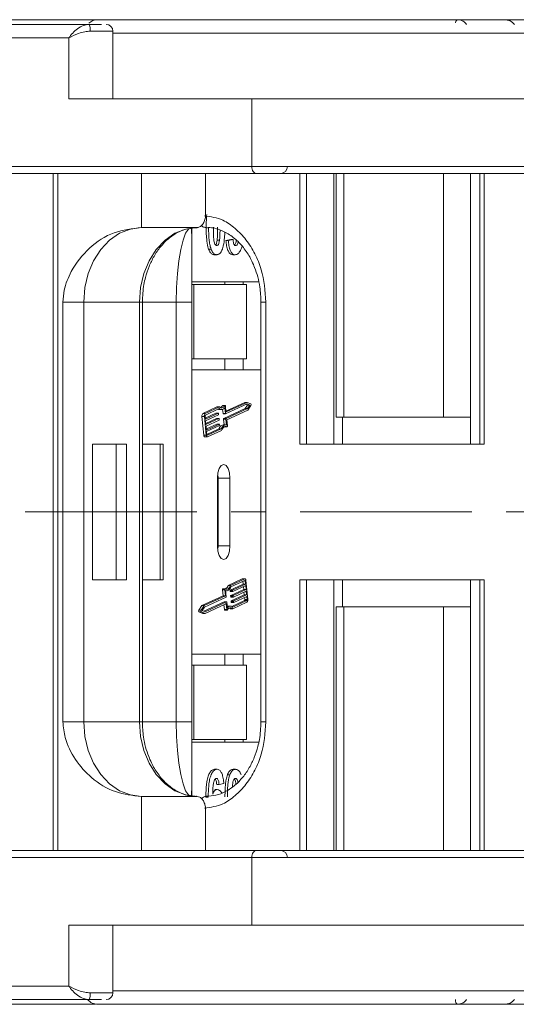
# Model space of a CAD drawing. Header units: millimetres. Extents: x 1678 to 3141, y 466 to 1499.
# Tile 6 of 81: x 2212 to 2249, y 765 to 838. Entities that reach past the tile are written whole.
import ezdxf

# ---------------------------------------------------------------- set-up
doc = ezdxf.new("R2010")
doc.units = ezdxf.units.MM
doc.linetypes.add('CENTERX2', pattern=[20.32, 12.7, -2.54, 2.54, -2.54])

msp = doc.modelspace()

# ---------------------------------------------------------------- linework, layer by layer
at = {"color": 7, "linetype": 'Continuous', "lineweight": 15}
for p, q in [((2217.541, 837.734), (2178.203, 837.734)), ((2195.661, 838.084), (2218.924, 838.084)), ((2218.926, 838.084), (2218.977, 838.078)), ((2248.228, 838.084), (2248.215, 838.084)), ((2219.304, 837.234), (2217.62, 837.234)), ((2219.304, 832.234), (2219.304, 837.234)), ((2250.461, 837.084), (2219.304, 837.084)), ((2177.573, 836.734), (2216.042, 836.734)), ((2216.042, 836.734), (2216.042, 832.234)), ((2216.042, 832.234), (2229.568, 832.234)), ((2250.695, 832.234), (2229.568, 832.234)), ((2229.568, 832.234), (2229.568, 827.234)), ((2229.568, 827.234), (2191.098, 827.234)), ((2191.413, 826.734), (2229.883, 826.734)), ((2214.882, 826.734), (2214.882, 801.734)), ((2215.235, 801.734), (2215.235, 826.734)), ((2221.425, 822.734), (2221.425, 826.734)), ((2226.155, 823.734), (2226.155, 826.734)), ((2266.124, 827.234), (2229.568, 827.234)), ((2233.115, 826.734), (2233.115, 806.734)), ((2233.604, 826.734), (2233.604, 806.734)), ((2235.638, 806.734), (2235.638, 826.734)), ((2235.812, 826.734), (2235.812, 808.734)), ((2236.366, 808.734), (2236.366, 826.734)), ((2243.738, 826.734), (2243.738, 808.734)), ((2245.727, 826.734), (2245.727, 806.734)), ((2246.428, 806.734), (2246.428, 826.734)), ((2246.737, 806.734), (2246.737, 826.734)), ((2225.524, 822.734), (2221.425, 822.734)), ((2225.146, 822.68), (2225.146, 801.734)), ((2227.003, 821.793), (2227.181, 821.793)), ((2228.007, 821.862), (2227.654, 821.778)), ((2227.832, 821.778), (2227.654, 821.778)), ((2227.832, 821.778), (2228.185, 821.862)), ((2228.185, 821.862), (2228.007, 821.862)), ((2226.554, 821.145), (2226.376, 821.145)), ((2226.973, 820.734), (2226.796, 820.734)), ((2228.335, 820.734), (2228.158, 820.734)), ((2230.078, 818.734), (2225.146, 818.734)), ((2227.576, 818.734), (2227.576, 818.534)), ((2228.937, 818.534), (2228.937, 818.734)), ((2225.146, 818.534), (2225.274, 818.534)), ((2225.274, 818.534), (2225.274, 813.034)), ((2229.172, 818.534), (2225.274, 818.534)), ((2229.172, 813.034), (2229.172, 818.534)), ((2215.606, 817.234), (2215.606, 801.734)), ((2217.156, 817.234), (2215.606, 817.234)), ((2221.256, 817.234), (2217.156, 817.234)), ((2217.156, 801.734), (2217.156, 817.234)), ((2221.256, 817.234), (2221.256, 801.734)), ((2221.256, 817.234), (2221.48, 817.234)), ((2221.48, 801.734), (2221.48, 817.234)), ((2223.985, 817.234), (2221.48, 817.234)), ((2223.985, 817.234), (2225.143, 817.234)), ((2223.985, 817.234), (2223.985, 801.734)), ((2225.143, 801.734), (2225.143, 817.234)), ((2230.244, 817.234), (2230.244, 801.734)), ((2230.244, 817.234), (2230.613, 817.234)), ((2230.613, 801.734), (2230.613, 817.234)), ((2225.274, 813.034), (2225.146, 813.034)), ((2229.172, 813.034), (2225.274, 813.034)), ((2227.576, 812.234), (2227.576, 813.034)), ((2228.937, 812.234), (2228.937, 813.034)), ((2225.146, 812.234), (2230.244, 812.234)), ((2226.993, 809.487), (2225.948, 809.005)), ((2227.171, 809.487), (2226.126, 809.005)), ((2227.166, 809.364), (2226.137, 808.891)), ((2226.993, 809.487), (2227.171, 809.487)), ((2227.155, 809.295), (2227.333, 809.295)), ((2227.399, 809.592), (2227.576, 809.592)), ((2227.41, 809.309), (2227.44, 809.003)), ((2227.593, 809.604), (2227.415, 809.604)), ((2229.077, 809.366), (2227.49, 808.635)), ((2227.618, 809.003), (2227.575, 809.447)), ((2227.659, 809.142), (2227.619, 809.557)), ((2229.221, 809.711), (2227.634, 808.98)), ((2229.043, 809.831), (2227.655, 809.191)), ((2227.667, 808.635), (2229.255, 809.366)), ((2229.221, 809.831), (2227.675, 809.119)), ((2227.718, 808.538), (2229.277, 809.256)), ((2229.043, 809.831), (2229.221, 809.831)), ((2229.246, 809.624), (2229.077, 809.366)), ((2229.077, 809.366), (2229.255, 809.366)), ((2229.136, 809.672), (2229.246, 809.624)), ((2229.497, 809.713), (2229.221, 809.831)), ((2229.424, 809.624), (2229.221, 809.711)), ((2229.246, 809.624), (2229.424, 809.624)), ((2229.255, 809.366), (2229.424, 809.624)), ((2229.277, 809.256), (2229.507, 809.607)), ((2225.886, 808.797), (2226.019, 807.418)), ((2225.886, 808.797), (2226.064, 808.797)), ((2226.126, 809.005), (2225.948, 809.005)), ((2226.064, 808.797), (2226.197, 807.418)), ((2226.116, 808.821), (2226.139, 808.591)), ((2226.916, 809.031), (2226.131, 808.67)), ((2226.139, 808.591), (2227.094, 809.031)), ((2227.105, 808.916), (2226.15, 808.476)), ((2226.15, 808.476), (2226.178, 808.189)), ((2226.955, 808.629), (2226.17, 808.267)), ((2226.178, 808.189), (2227.133, 808.629)), ((2227.144, 808.514), (2226.189, 808.074)), ((2226.916, 809.031), (2227.094, 809.031)), ((2227.096, 809.032), (2226.919, 809.032)), ((2226.955, 808.629), (2227.133, 808.629)), ((2227.135, 808.63), (2226.958, 808.63)), ((2227.11, 809.008), (2227.115, 808.951)), ((2227.149, 808.606), (2227.154, 808.549)), ((2227.44, 809.003), (2227.618, 809.003)), ((2227.453, 808.979), (2227.631, 808.979)), ((2227.479, 808.6), (2227.521, 808.167)), ((2227.479, 808.6), (2227.657, 808.6)), ((2227.49, 808.635), (2227.667, 808.635)), ((2227.7, 808.156), (2227.657, 808.6)), ((2227.67, 809.119), (2227.675, 809.119)), ((2227.761, 808.094), (2227.718, 808.538)), ((2235.812, 808.734), (2236.366, 808.734)), ((2236.269, 808.734), (2236.269, 806.734)), ((2243.738, 808.734), (2236.366, 808.734)), ((2243.738, 808.734), (2245.727, 808.734)), ((2226.189, 808.074), (2226.216, 807.787)), ((2226.994, 808.227), (2226.209, 807.865)), ((2226.216, 807.787), (2227.172, 808.227)), ((2227.183, 808.112), (2226.228, 807.672)), ((2227.133, 807.871), (2226.248, 807.463)), ((2226.282, 807.397), (2227.31, 807.871)), ((2226.293, 807.282), (2227.338, 807.763)), ((2226.994, 808.227), (2227.172, 808.227)), ((2227.174, 808.227), (2226.997, 808.227)), ((2227.133, 807.871), (2227.31, 807.871)), ((2227.188, 808.204), (2227.193, 808.147)), ((2227.634, 808.167), (2227.457, 808.167)), ((2227.551, 808.025), (2227.557, 808.023)), ((2227.728, 808.025), (2227.551, 808.025)), ((2227.557, 808.023), (2227.735, 808.023)), ((2226.197, 807.418), (2226.019, 807.418)), ((2226.099, 807.278), (2226.276, 807.278)), ((2226.228, 807.672), (2226.25, 807.442)), ((2226.271, 807.397), (2226.282, 807.397)), ((2217.787, 806.734), (2217.787, 801.734)), ((2220.31, 806.734), (2217.787, 806.734)), ((2219.534, 801.734), (2219.534, 806.734)), ((2220.31, 801.734), (2220.31, 806.734)), ((2223.006, 806.734), (2221.48, 806.734)), ((2222.802, 801.734), (2222.802, 806.734)), ((2223.006, 801.734), (2223.006, 806.734)), ((2233.115, 806.734), (2246.737, 806.734)), ((2227.031, 804.234), (2227.031, 801.734)), ((2227.948, 804.234), (2227.087, 804.234)), ((2227.087, 801.734), (2227.087, 804.234)), ((2227.948, 801.734), (2227.948, 804.234)), ((2214.882, 801.734), (2214.882, 776.734)), ((2215.235, 776.734), (2215.235, 801.734)), ((2215.606, 801.734), (2215.606, 786.234)), ((2217.156, 786.234), (2217.156, 801.734)), ((2217.787, 801.734), (2217.787, 796.734)), ((2219.534, 796.734), (2219.534, 801.734)), ((2220.31, 796.734), (2220.31, 801.734)), ((2221.256, 801.734), (2221.256, 786.234)), ((2221.48, 786.234), (2221.48, 801.734)), ((2222.802, 796.734), (2222.802, 801.734)), ((2223.006, 796.734), (2223.006, 801.734)), ((2223.985, 801.734), (2223.985, 786.234)), ((2225.143, 786.234), (2225.143, 801.734)), ((2225.146, 801.734), (2225.146, 780.789)), ((2227.031, 801.734), (2227.031, 799.234)), ((2227.087, 799.234), (2227.087, 801.734)), ((2227.948, 799.234), (2227.948, 801.734)), ((2230.244, 801.734), (2230.244, 786.234)), ((2230.613, 786.234), (2230.613, 801.734)), ((2227.948, 799.234), (2227.087, 799.234)), ((2228.864, 796.801), (2227.819, 796.319)), ((2229.042, 796.801), (2227.997, 796.319)), ((2228.864, 796.801), (2229.042, 796.801)), ((2229.058, 796.804), (2228.881, 796.804)), ((2217.787, 796.734), (2220.31, 796.734)), ((2221.48, 796.734), (2223.006, 796.734)), ((2227.819, 796.319), (2227.997, 796.319)), ((2228.929, 796.411), (2227.974, 795.971)), ((2229.053, 796.686), (2228.024, 796.212)), ((2228.152, 795.971), (2229.107, 796.411)), ((2229.118, 796.296), (2228.163, 795.856)), ((2228.909, 796.619), (2228.929, 796.411)), ((2228.929, 796.411), (2229.107, 796.411)), ((2228.948, 796.217), (2228.968, 796.008)), ((2229.085, 796.64), (2228.954, 796.64)), ((2229.107, 796.411), (2229.085, 796.64)), ((2229.146, 796.008), (2229.118, 796.296)), ((2229.271, 795.286), (2229.137, 796.665)), ((2246.737, 796.734), (2233.115, 796.734)), ((2233.115, 796.734), (2233.115, 776.734)), ((2233.604, 776.734), (2233.604, 796.734)), ((2235.638, 796.734), (2235.638, 776.734)), ((2236.269, 794.734), (2236.269, 796.734)), ((2245.727, 776.734), (2245.727, 796.734)), ((2246.428, 796.734), (2246.428, 776.734)), ((2246.737, 776.734), (2246.737, 796.734)), ((2227.439, 795.544), (2225.88, 794.826)), ((2227.617, 795.544), (2226.058, 794.826)), ((2227.667, 795.447), (2226.08, 794.716)), ((2227.396, 795.988), (2227.439, 795.544)), ((2227.396, 795.988), (2227.574, 795.988)), ((2227.6, 796.059), (2227.422, 796.059)), ((2227.439, 795.544), (2227.617, 795.544)), ((2227.574, 795.988), (2227.617, 795.544)), ((2227.635, 795.926), (2227.678, 795.482)), ((2227.636, 795.916), (2227.7, 795.916)), ((2227.964, 795.936), (2227.969, 795.878)), ((2227.964, 795.936), (2228.141, 795.936)), ((2228.147, 795.878), (2227.969, 795.878)), ((2227.974, 795.971), (2228.152, 795.971)), ((2227.982, 795.855), (2228.16, 795.855)), ((2228.003, 795.534), (2228.008, 795.476)), ((2228.003, 795.534), (2228.18, 795.534)), ((2228.008, 795.476), (2228.186, 795.476)), ((2228.968, 796.008), (2228.013, 795.568)), ((2228.013, 795.568), (2228.191, 795.568)), ((2228.021, 795.453), (2228.199, 795.453)), ((2229.007, 795.606), (2228.052, 795.166)), ((2228.147, 795.878), (2228.141, 795.936)), ((2228.186, 795.476), (2228.18, 795.534)), ((2228.191, 795.568), (2229.146, 796.008)), ((2229.157, 795.893), (2228.202, 795.453)), ((2228.23, 795.166), (2229.185, 795.606)), ((2229.196, 795.491), (2228.241, 795.051)), ((2228.968, 796.008), (2229.146, 796.008)), ((2228.987, 795.815), (2229.007, 795.606)), ((2229.007, 795.606), (2229.185, 795.606)), ((2229.026, 795.413), (2229.04, 795.261)), ((2229.185, 795.606), (2229.157, 795.893)), ((2229.218, 795.261), (2229.196, 795.491)), ((2225.88, 794.826), (2225.65, 794.475)), ((2226.058, 794.826), (2225.828, 794.475)), ((2225.88, 794.826), (2226.058, 794.826)), ((2226.08, 794.716), (2225.91, 794.458)), ((2227.523, 795.103), (2226.021, 794.411)), ((2226.113, 794.371), (2227.701, 795.103)), ((2226.114, 794.251), (2227.659, 794.963)), ((2227.502, 794.891), (2227.538, 794.525)), ((2227.523, 795.103), (2227.701, 795.103)), ((2227.703, 795.103), (2227.526, 795.103)), ((2227.61, 794.941), (2227.675, 794.941)), ((2227.675, 794.941), (2227.715, 794.525)), ((2227.717, 795.08), (2227.76, 794.636)), ((2228.001, 794.788), (2227.824, 794.788)), ((2228.042, 795.131), (2228.047, 795.074)), ((2228.042, 795.131), (2228.219, 795.131)), ((2228.047, 795.074), (2228.225, 795.074)), ((2228.052, 795.166), (2228.23, 795.166)), ((2228.06, 795.051), (2228.238, 795.051)), ((2229.02, 795.192), (2228.096, 794.766)), ((2228.164, 794.596), (2229.209, 795.077)), ((2228.169, 794.718), (2229.197, 795.192)), ((2228.225, 795.074), (2228.219, 795.131)), ((2229.197, 795.192), (2229.02, 795.192)), ((2229.04, 795.261), (2229.218, 795.261)), ((2235.812, 794.734), (2235.812, 776.734)), ((2236.366, 794.734), (2235.812, 794.734)), ((2236.366, 776.734), (2236.366, 794.734)), ((2236.366, 794.734), (2243.738, 794.734)), ((2243.738, 794.734), (2243.738, 776.734)), ((2245.727, 794.734), (2243.738, 794.734)), ((2225.828, 794.475), (2225.65, 794.475)), ((2225.66, 794.369), (2225.936, 794.251)), ((2225.66, 794.369), (2225.838, 794.369)), ((2225.838, 794.369), (2226.114, 794.251)), ((2225.91, 794.458), (2226.113, 794.371)), ((2225.936, 794.251), (2226.114, 794.251)), ((2227.715, 794.525), (2227.538, 794.525)), ((2227.564, 794.478), (2227.742, 794.478)), ((2227.986, 794.596), (2228.164, 794.596)), ((2230.244, 791.234), (2225.146, 791.234)), ((2227.576, 790.434), (2227.576, 791.234)), ((2228.937, 790.434), (2228.937, 791.234)), ((2225.146, 790.434), (2225.274, 790.434)), ((2225.274, 790.434), (2225.274, 784.934)), ((2225.274, 790.434), (2229.172, 790.434)), ((2229.172, 784.934), (2229.172, 790.434)), ((2215.606, 786.234), (2217.156, 786.234)), ((2217.156, 786.234), (2221.256, 786.234)), ((2221.256, 786.234), (2221.48, 786.234)), ((2221.48, 786.234), (2223.985, 786.234)), ((2223.985, 786.234), (2225.143, 786.234)), ((2230.244, 786.234), (2230.613, 786.234)), ((2225.274, 784.934), (2225.146, 784.934)), ((2225.146, 784.734), (2230.084, 784.734)), ((2225.274, 784.934), (2229.172, 784.934)), ((2227.576, 784.934), (2227.576, 784.734)), ((2228.937, 784.734), (2228.937, 784.934)), ((2226.999, 782.734), (2226.821, 782.734)), ((2227.943, 782.328), (2227.765, 782.328)), ((2228.361, 782.734), (2228.183, 782.734)), ((2227.15, 781.606), (2226.972, 781.606)), ((2227.503, 781.69), (2227.15, 781.606)), ((2227.008, 781.247), (2226.83, 781.247)), ((2221.425, 780.734), (2221.425, 776.734)), ((2221.425, 780.734), (2225.524, 780.734)), ((2226.172, 780.68), (2226.35, 780.68)), ((2226.155, 776.734), (2226.155, 779.734)), ((2229.883, 776.734), (2191.413, 776.734)), ((2191.098, 776.234), (2229.568, 776.234)), ((2229.568, 776.234), (2229.568, 771.234)), ((2229.568, 776.234), (2266.124, 776.234)), ((2216.042, 771.234), (2216.042, 766.734)), ((2229.568, 771.234), (2216.042, 771.234)), ((2219.304, 766.234), (2219.304, 771.234)), ((2229.568, 771.234), (2250.695, 771.234)), ((2216.042, 766.734), (2177.573, 766.734)), ((2219.304, 766.384), (2250.461, 766.384)), ((2178.203, 765.734), (2217.541, 765.734)), ((2217.62, 766.234), (2219.304, 766.234)), ((2218.02, 765.384), (2204.535, 765.384)), ((2216.739, 765.384), (2216.742, 765.384)), ((2244.77, 765.384), (2244.767, 765.384)), ((2248.215, 765.384), (2248.228, 765.384))]:
    msp.add_line(p, q, dxfattribs=at)
at = {"color": 1, "linetype": 'CENTERX2', "lineweight": 13}
msp.add_line((2977.349, 801.734), (2139.266, 801.734), dxfattribs=at)
at = {"color": 7, "linetype": 'Continuous', "lineweight": 15, "flags": 128}
for points in [[(2218.924, 838.084), (2218.977, 838.077), (2219.003, 838.069)], [(2244.767, 838.084), (2244.736, 838.077), (2244.706, 838.057), (2244.678, 838.025), (2244.654, 837.981), (2244.634, 837.928), (2244.619, 837.868), (2244.618, 837.86)], [(2244.77, 838.084), (2244.739, 838.077), (2244.709, 838.057), (2244.681, 838.025), (2244.656, 837.981), (2244.636, 837.928), (2244.621, 837.868), (2244.62, 837.86)], [(2229.568, 827.234), (2229.574, 827.136), (2229.592, 827.043), (2229.621, 826.956), (2229.66, 826.88), (2229.708, 826.818), (2229.762, 826.772), (2229.822, 826.744), (2229.883, 826.734)], [(2217.156, 817.234), (2217.238, 818.307), (2217.481, 819.339), (2217.876, 820.29), (2218.406, 821.123), (2219.053, 821.807), (2219.791, 822.315), (2220.592, 822.628), (2221.425, 822.734)], [(2225.524, 822.734), (2224.691, 822.628), (2223.891, 822.315), (2223.153, 821.807), (2222.506, 821.123), (2221.975, 820.29), (2221.581, 819.339), (2221.338, 818.307), (2221.256, 817.234)], [(2225.11, 822.734), (2224.89, 822.628), (2224.679, 822.315), (2224.485, 821.807), (2224.315, 821.123), (2224.175, 820.29), (2224.071, 819.339), (2224.007, 818.307), (2223.985, 817.234)], [(2227.576, 809.592), (2227.532, 809.527), (2227.484, 809.476), (2227.433, 809.44), (2227.38, 809.418), (2227.327, 809.412), (2227.274, 809.422), (2227.221, 809.447), (2227.171, 809.487)], [(2227.576, 809.592), (2227.582, 809.599), (2227.589, 809.603), (2227.596, 809.604), (2227.602, 809.6), (2227.608, 809.594), (2227.613, 809.584), (2227.617, 809.571), (2227.619, 809.557)], [(2226.919, 809.032), (2226.919, 809.032), (2226.916, 809.031)], [(2226.958, 808.63), (2226.958, 808.63), (2226.955, 808.629)], [(2227.094, 809.031), (2227.096, 809.032), (2227.099, 809.031), (2227.102, 809.03), (2227.104, 809.027), (2227.106, 809.023), (2227.108, 809.019), (2227.109, 809.014), (2227.11, 809.008)], [(2227.133, 808.629), (2227.135, 808.63), (2227.138, 808.629), (2227.14, 808.627), (2227.143, 808.625), (2227.145, 808.621), (2227.147, 808.617), (2227.148, 808.612), (2227.149, 808.606)], [(2227.44, 809.003), (2227.441, 808.997), (2227.442, 808.992), (2227.444, 808.988), (2227.446, 808.984), (2227.448, 808.981), (2227.451, 808.98), (2227.453, 808.979)], [(2227.634, 808.98), (2227.631, 808.979), (2227.629, 808.98), (2227.626, 808.981), (2227.624, 808.984), (2227.622, 808.988), (2227.62, 808.992), (2227.619, 808.997), (2227.618, 809.003)], [(2227.675, 809.119), (2227.673, 809.118), (2227.67, 809.119), (2227.668, 809.121), (2227.665, 809.123), (2227.663, 809.127), (2227.662, 809.131), (2227.66, 809.136), (2227.659, 809.142)], [(2226.997, 808.227), (2226.997, 808.227), (2226.994, 808.227)], [(2227.172, 808.227), (2227.174, 808.227), (2227.177, 808.227), (2227.179, 808.225), (2227.182, 808.223), (2227.184, 808.219), (2227.186, 808.215), (2227.187, 808.21), (2227.188, 808.204)], [(2227.31, 807.871), (2227.35, 807.948), (2227.393, 808.016), (2227.44, 808.072), (2227.489, 808.115), (2227.541, 808.145), (2227.594, 808.163), (2227.647, 808.166), (2227.7, 808.156)], [(2227.728, 808.025), (2227.676, 808.045), (2227.622, 808.049), (2227.569, 808.037), (2227.517, 808.011), (2227.467, 807.969), (2227.42, 807.913), (2227.377, 807.844), (2227.338, 807.763)], [(2227.761, 808.094), (2227.762, 808.079), (2227.76, 808.065), (2227.758, 808.051), (2227.753, 808.04), (2227.748, 808.031), (2227.742, 808.025), (2227.735, 808.023), (2227.728, 808.025)], [(2226.019, 807.418), (2226.024, 807.385), (2226.032, 807.355), (2226.042, 807.328), (2226.054, 807.307), (2226.068, 807.291), (2226.084, 807.281), (2226.099, 807.278)], [(2226.293, 807.282), (2226.277, 807.278), (2226.261, 807.281), (2226.246, 807.291), (2226.232, 807.307), (2226.22, 807.328), (2226.21, 807.355), (2226.202, 807.385), (2226.197, 807.418)], [(2226.25, 807.442), (2226.251, 807.431), (2226.254, 807.421), (2226.257, 807.412), (2226.262, 807.405), (2226.266, 807.4), (2226.271, 807.396), (2226.277, 807.395), (2226.282, 807.397)], [(2227.948, 804.234), (2227.913, 804.617), (2227.814, 804.941), (2227.665, 805.158), (2227.49, 805.234), (2227.314, 805.158), (2227.165, 804.941), (2227.066, 804.617), (2227.031, 804.234)], [(2227.031, 799.234), (2227.066, 798.851), (2227.165, 798.527), (2227.314, 798.31), (2227.49, 798.234), (2227.665, 798.31), (2227.814, 798.527), (2227.913, 798.851), (2227.948, 799.234)], [(2228.881, 796.804), (2228.88, 796.804), (2228.864, 796.801)], [(2229.042, 796.801), (2229.057, 796.804), (2229.073, 796.801), (2229.088, 796.792), (2229.102, 796.776), (2229.115, 796.754), (2229.125, 796.728), (2229.133, 796.698), (2229.137, 796.665)], [(2227.606, 796.058), (2227.659, 796.038), (2227.712, 796.034), (2227.766, 796.045), (2227.818, 796.072), (2227.868, 796.113), (2227.915, 796.169), (2227.958, 796.238), (2227.997, 796.319)], [(2228.024, 796.212), (2227.985, 796.134), (2227.941, 796.067), (2227.894, 796.011), (2227.845, 795.967), (2227.794, 795.937), (2227.741, 795.92), (2227.688, 795.916), (2227.635, 795.926)], [(2229.085, 796.64), (2229.083, 796.651), (2229.08, 796.661), (2229.077, 796.67), (2229.073, 796.677), (2229.068, 796.683), (2229.063, 796.686), (2229.058, 796.687), (2229.053, 796.686)], [(2227.422, 796.059), (2227.422, 796.059), (2227.415, 796.057), (2227.409, 796.052), (2227.403, 796.043), (2227.399, 796.031), (2227.396, 796.018), (2227.395, 796.003), (2227.396, 795.988)], [(2227.574, 795.988), (2227.573, 796.003), (2227.574, 796.018), (2227.577, 796.031), (2227.581, 796.043), (2227.587, 796.052), (2227.593, 796.057), (2227.599, 796.059), (2227.606, 796.058)], [(2227.969, 795.878), (2227.97, 795.873), (2227.971, 795.868), (2227.973, 795.863), (2227.975, 795.86), (2227.977, 795.857), (2227.98, 795.855), (2227.982, 795.855)], [(2228.008, 795.476), (2228.009, 795.471), (2228.01, 795.466), (2228.012, 795.461), (2228.014, 795.458), (2228.016, 795.455), (2228.019, 795.453), (2228.021, 795.453)], [(2228.163, 795.856), (2228.16, 795.855), (2228.158, 795.855), (2228.155, 795.857), (2228.153, 795.86), (2228.151, 795.863), (2228.149, 795.868), (2228.148, 795.873), (2228.147, 795.878)], [(2228.202, 795.453), (2228.199, 795.453), (2228.197, 795.453), (2228.194, 795.455), (2228.192, 795.458), (2228.19, 795.461), (2228.188, 795.466), (2228.187, 795.471), (2228.186, 795.476)], [(2227.526, 795.103), (2227.526, 795.103), (2227.523, 795.103)], [(2227.659, 794.963), (2227.662, 794.964), (2227.664, 794.964), (2227.667, 794.962), (2227.669, 794.959), (2227.671, 794.956), (2227.673, 794.951), (2227.674, 794.946), (2227.675, 794.941)], [(2227.701, 795.103), (2227.703, 795.103), (2227.706, 795.103), (2227.708, 795.101), (2227.711, 795.098), (2227.713, 795.095), (2227.715, 795.09), (2227.716, 795.085), (2227.717, 795.08)], [(2227.824, 794.788), (2227.782, 794.784), (2227.746, 794.773)], [(2227.758, 794.49), (2227.803, 794.555), (2227.851, 794.606), (2227.902, 794.643), (2227.954, 794.664), (2228.008, 794.67), (2228.061, 794.661), (2228.113, 794.636), (2228.164, 794.596)], [(2227.913, 794.649), (2227.936, 794.636), (2227.986, 794.596)], [(2228.047, 795.074), (2228.048, 795.068), (2228.049, 795.063), (2228.051, 795.059), (2228.053, 795.055), (2228.055, 795.053), (2228.058, 795.051), (2228.06, 795.051)], [(2228.241, 795.051), (2228.238, 795.051), (2228.236, 795.051), (2228.233, 795.053), (2228.231, 795.055), (2228.229, 795.059), (2228.227, 795.063), (2228.226, 795.068), (2228.225, 795.074)], [(2227.538, 794.525), (2227.54, 794.511), (2227.544, 794.499), (2227.549, 794.489), (2227.555, 794.482), (2227.561, 794.479), (2227.564, 794.478)], [(2227.758, 794.49), (2227.752, 794.483), (2227.746, 794.479), (2227.739, 794.479), (2227.732, 794.482), (2227.726, 794.489), (2227.721, 794.499), (2227.718, 794.511), (2227.715, 794.525)], [(2221.425, 780.734), (2220.592, 780.84), (2219.791, 781.153), (2219.053, 781.661), (2218.406, 782.345), (2217.876, 783.178), (2217.481, 784.129), (2217.238, 785.161), (2217.156, 786.234)], [(2221.256, 786.234), (2221.338, 785.161), (2221.581, 784.129), (2221.975, 783.178), (2222.506, 782.345), (2223.153, 781.661), (2223.891, 781.153), (2224.691, 780.84), (2225.524, 780.734)], [(2223.985, 786.234), (2224.007, 785.161), (2224.071, 784.129), (2224.175, 783.178), (2224.315, 782.345), (2224.485, 781.661), (2224.679, 781.153), (2224.89, 780.84), (2225.11, 780.734)], [(2229.568, 776.234), (2229.574, 776.331), (2229.592, 776.425), (2229.621, 776.512), (2229.66, 776.587), (2229.708, 776.65), (2229.762, 776.696), (2229.822, 776.724), (2229.883, 776.734)], [(2244.607, 765.734), (2244.61, 765.666), (2244.619, 765.6), (2244.634, 765.539), (2244.654, 765.486), (2244.678, 765.443), (2244.706, 765.411), (2244.736, 765.391), (2244.767, 765.384)], [(2244.609, 765.734), (2244.612, 765.666), (2244.621, 765.6), (2244.636, 765.539), (2244.656, 765.486), (2244.681, 765.443), (2244.709, 765.411), (2244.739, 765.391), (2244.77, 765.384)]]:
    msp.add_lwpolyline(points, dxfattribs=at)
at = {"color": 7, "linetype": 'Continuous', "lineweight": 15}
for centre, radius, start, end in [((2218.195, 837.084), 1, 90, 132.80958), ((2216.769, 837.356), 0.859, 351.84461, 26.11022), ((2218.804, 837.234), 0.5, 0, 90), ((2248.229, 837.084), 1, 40.5416, 90), ((2231.7, 827.234), 0.5, 270, 0), ((2227.157, 809.517), 0.222, 244.55442, 269.67974), ((2227.339, 809.562), 0.263, 228.76757, 333.96775), ((2227.059, 809.77), 0.383, 298.89913, 332.40263), ((2227.417, 809.584), 0.0201, 96.0082, 156.91643), ((2229.432, 809.654), 0.088, 328.4171, 42.65237), ((2226.104, 808.845), 0.223, 134.13938, 192.60398), ((2226.281, 808.845), 0.223, 134.13938, 192.60398), ((2226.189, 808.837), 0.0744, 134.13938, 192.60398), ((2227.079, 808.943), 0.0372, 314.13938, 12.60398), ((2227.118, 808.541), 0.0372, 314.13938, 12.60398), ((2227.515, 808.608), 0.0372, 134.13938, 192.60398), ((2227.693, 808.608), 0.0372, 134.13938, 192.60398), ((2227.544, 807.745), 0.43, 101.7635, 163.09332), ((2227.157, 808.139), 0.0372, 314.13938, 12.60398), ((2226.639, 804.252), 0.448, 357.63598, 26.10231), ((2226.639, 799.215), 0.448, 333.89769, 2.36402), ((2227.361, 796.465), 0.48, 301.38027, 342.33473), ((2227.641, 795.474), 0.0372, 314.13938, 12.60398), ((2228, 795.944), 0.0372, 134.13938, 192.60398), ((2228.039, 795.542), 0.0372, 134.13938, 192.60398), ((2228.178, 795.944), 0.0372, 134.13938, 192.60398), ((2228.217, 795.542), 0.0372, 134.13938, 192.60398), ((2227.996, 794.52), 0.263, 48.76757, 153.96775), ((2228.078, 795.139), 0.0372, 134.13938, 192.60398), ((2228.256, 795.139), 0.0372, 134.13938, 192.60398), ((2228.968, 795.245), 0.0744, 314.13938, 12.60398), ((2229.146, 795.245), 0.0744, 314.13938, 12.60398), ((2229.053, 795.237), 0.223, 314.13938, 12.60398), ((2225.725, 794.429), 0.088, 148.4171, 222.65237), ((2225.903, 794.429), 0.088, 148.4171, 222.65237), ((2231.7, 776.234), 0.5, 0, 90), ((2218.195, 766.384), 1, 220.5416, 270), ((2216.769, 766.112), 0.859, 333.88979, 8.15539), ((2218.804, 766.234), 0.5, 270, 0), ((2248.229, 766.384), 1, 270, 319.4584)]:
    msp.add_arc(centre, radius, start, end, dxfattribs=at)
for points, knots in [([(2216.042, 836.734), (2216.133, 836.856), (2216.313, 837.101), (2216.688, 837.431), (2217.11, 837.681), (2217.403, 837.717), (2217.541, 837.734)], [0, 0, 0, 0, 0.251131, 0.501805, 0.765641, 1, 1, 1, 1]), ([(2250.345, 838.084), (2249.032, 838.084), (2246.367, 838.084), (2242.378, 838.084), (2238.734, 838.084), (2235.499, 838.084), (2232.673, 838.084), (2230.012, 838.084), (2226.733, 838.084), (2223.945, 838.084), (2221.743, 838.084), (2220.272, 838.084), (2219.106, 838.084), (2218.335, 838.084), (2218.241, 838.084), (2218.195, 838.084)], [0, 0, 0, 0, 0.077724, 0.157824, 0.240135, 0.304454, 0.368763, 0.43443, 0.500087, 0.631237, 0.695556, 0.759865, 0.842185, 0.922283, 1, 1, 1, 1]), ([(2244.77, 838.084), (2244.851, 838.077), (2244.998, 838.064), (2245.212, 837.959), (2245.359, 837.847), (2245.422, 837.752), (2245.434, 837.734)], [0, 0, 0, 0, 0.3169129, 0.5762024, 0.9204282, 1, 1, 1, 1]), ([(2217.62, 837.234), (2217.487, 837.224), (2217.194, 837.202), (2216.626, 837.031), (2216.271, 836.85), (2216.042, 836.734)], [0, 0, 0, 0, 0.2270634, 0.5015869, 1, 1, 1, 1]), ([(2229.883, 826.734), (2230.954, 826.734), (2233.129, 826.734), (2236.798, 826.734), (2240.453, 826.734), (2243.985, 826.734), (2247.307, 826.734), (2250.688, 826.734), (2254.093, 826.734), (2257.463, 826.734), (2260.734, 826.734), (2263.872, 826.734), (2265.825, 826.734), (2266.792, 826.734)], [0, 0, 0, 0, 0.102291, 0.207754, 0.316188, 0.400947, 0.485719, 0.572281, 0.658858, 0.74542, 0.831996, 0.916755, 1, 1, 1, 1]), ([(2230.058, 826.734), (2230.207, 826.734), (2230.722, 826.734), (2231.307, 826.734), (2231.725, 826.734), (2231.659, 826.734), (2231.643, 826.734)], [0, 0, 0, 0, 0.130998, 0.453819, 0.866698, 1, 1, 1, 1]), ([(2226.155, 823.734), (2226.148, 823.621), (2226.134, 823.397), (2226.025, 823.097), (2225.865, 822.871), (2225.688, 822.751), (2225.57, 822.739), (2225.524, 822.734)], [0, 0, 0, 0, 0.2146939, 0.4293877, 0.6440816, 0.8587754, 1, 1, 1, 1]), ([(2226.239, 823.695), (2226.238, 823.686), (2226.219, 823.554), (2226.209, 823.327), (2226.197, 823.025), (2226.196, 822.849), (2226.196, 822.761)], [0, 0, 0, 0, 0.030672, 0.440828, 0.720024, 1, 1, 1, 1]), ([(2230.613, 817.234), (2230.546, 818.052), (2230.442, 819.31), (2229.813, 820.822), (2229.163, 821.865), (2228.353, 822.699), (2227.339, 823.421), (2226.54, 823.54), (2226.082, 823.608)], [0, 0, 0, 0, 0.256427, 0.394466, 0.535435, 0.676403, 0.814442, 1, 1, 1, 1]), ([(2221.425, 822.734), (2220.732, 822.658), (2219.347, 822.505), (2217.505, 821.315), (2216.291, 819.764), (2215.689, 818.32), (2215.629, 817.528), (2215.606, 817.234)], [0, 0, 0, 0, 0.249096, 0.498243, 0.745205, 0.90541, 1, 1, 1, 1]), ([(2221.48, 817.234), (2221.501, 817.672), (2221.531, 818.29), (2221.729, 819.162), (2221.961, 819.873), (2222.334, 820.641), (2222.815, 821.341), (2223.401, 821.94), (2224.078, 822.396), (2224.797, 822.688), (2225.288, 822.707), (2225.523, 822.716)], [0, 0, 0, 0, 0.148038, 0.208687, 0.308372, 0.410909, 0.520223, 0.634378, 0.754186, 0.882345, 1, 1, 1, 1]), ([(2225.143, 817.234), (2225.143, 817.625), (2225.143, 818.623), (2225.138, 820.077), (2225.131, 821.49), (2225.121, 822.527), (2225.114, 822.665), (2225.11, 822.734)], [0, 0, 0, 0, 0.125713, 0.321276, 0.524466, 0.763484, 1, 1, 1, 1]), ([(2225.862, 822.891), (2225.863, 822.889), (2225.917, 822.813), (2226.038, 822.755), (2226.154, 822.74), (2226.2, 822.734)], [0, 0, 0, 0, 0.013477, 0.608558, 1, 1, 1, 1]), ([(2226.196, 822.761), (2226.197, 822.628), (2226.199, 822.33), (2226.229, 821.836), (2226.287, 821.414), (2226.359, 821.197), (2226.376, 821.145)], [0, 0, 0, 0, 0.236804, 0.527926, 0.885584, 1, 1, 1, 1]), ([(2226.233, 822.72), (2226.27, 822.724), (2226.634, 822.764), (2227.275, 822.567), (2228.106, 822.123), (2228.798, 821.482), (2229.363, 820.7), (2229.758, 819.887), (2230.016, 819.093), (2230.201, 818.238), (2230.228, 817.606), (2230.244, 817.234)], [0, 0, 0, 0, 0.018663, 0.183534, 0.322464, 0.454006, 0.578128, 0.697995, 0.785053, 0.873617, 1, 1, 1, 1]), ([(2226.554, 821.145), (2226.536, 821.199), (2226.499, 821.309), (2226.45, 821.546), (2226.408, 821.853), (2226.386, 822.19), (2226.375, 822.494), (2226.374, 822.672), (2226.374, 822.761)], [0, 0, 0, 0, 0.1184406, 0.2393457, 0.4595932, 0.6849248, 0.8422399, 1, 1, 1, 1]), ([(2226.973, 821.401), (2226.942, 821.409), (2226.892, 821.422), (2226.833, 821.51), (2226.785, 821.663), (2226.742, 821.937), (2226.729, 822.327), (2226.727, 822.616), (2226.726, 822.761)], [0, 0, 0, 0, 0.12537, 0.20229, 0.279179, 0.464758, 0.730582, 1, 1, 1, 1]), ([(2227.043, 822.761), (2227.042, 822.694), (2227.042, 822.561), (2227.039, 822.38), (2227.035, 822.219), (2227.028, 822.076), (2227.02, 821.933), (2227.009, 821.84), (2227.003, 821.793)], [0, 0, 0, 0, 0.20527, 0.410616, 0.55715, 0.703844, 0.851471, 1, 1, 1, 1]), ([(2227.219, 822.537), (2227.218, 822.478), (2227.217, 822.372), (2227.212, 822.219), (2227.206, 822.076), (2227.197, 821.933), (2227.187, 821.84), (2227.181, 821.793)], [0, 0, 0, 0, 0.234614, 0.4249053, 0.6154058, 0.8071172, 1, 1, 1, 1]), ([(2227.567, 822.376), (2227.567, 822.369), (2227.564, 822.192), (2227.536, 821.798), (2227.474, 821.378), (2227.402, 821.17), (2227.392, 821.14)], [0, 0, 0, 0, 0.017539, 0.405657, 0.913282, 1, 1, 1, 1]), ([(2227.003, 821.793), (2226.992, 821.725), (2226.975, 821.614), (2226.93, 821.493), (2226.897, 821.459), (2226.883, 821.444)], [0, 0, 0, 0, 0.478772, 0.775402, 1, 1, 1, 1]), ([(2227.181, 821.793), (2227.17, 821.724), (2227.153, 821.613), (2227.104, 821.487), (2227.048, 821.421), (2227.002, 821.403), (2226.977, 821.401), (2226.973, 821.401)], [0, 0, 0, 0, 0.333678, 0.540413, 0.747264, 0.961209, 1, 1, 1, 1]), ([(2227.654, 821.778), (2227.667, 821.646), (2227.692, 821.381), (2227.79, 821.038), (2227.929, 820.818), (2228.058, 820.741), (2228.132, 820.736), (2228.158, 820.734)], [0, 0, 0, 0, 0.241108, 0.485042, 0.708171, 0.901152, 1, 1, 1, 1]), ([(2228.335, 820.734), (2228.273, 820.745), (2228.16, 820.765), (2228.017, 820.947), (2227.905, 821.227), (2227.853, 821.525), (2227.836, 821.724), (2227.832, 821.778)], [0, 0, 0, 0, 0.242788, 0.438865, 0.634801, 0.900936, 1, 1, 1, 1]), ([(2228.185, 821.862), (2228.191, 821.782), (2228.2, 821.659), (2228.242, 821.515), (2228.29, 821.438), (2228.339, 821.405), (2228.369, 821.402), (2228.381, 821.401)], [0, 0, 0, 0, 0.344714, 0.529059, 0.714209, 0.892196, 1, 1, 1, 1]), ([(2228.422, 821.783), (2228.409, 821.722), (2228.382, 821.595), (2228.331, 821.48), (2228.295, 821.451), (2228.289, 821.447)], [0, 0, 0, 0, 0.448287, 0.919962, 1, 1, 1, 1]), ([(2228.381, 821.401), (2228.405, 821.406), (2228.455, 821.417), (2228.522, 821.509), (2228.552, 821.6), (2228.568, 821.648)], [0, 0, 0, 0, 0.322978, 0.64689, 1, 1, 1, 1]), ([(2226.376, 821.145), (2226.396, 821.095), (2226.438, 820.993), (2226.514, 820.876), (2226.601, 820.792), (2226.679, 820.752), (2226.744, 820.736), (2226.779, 820.735), (2226.796, 820.734)], [0, 0, 0, 0, 0.192802, 0.391164, 0.584557, 0.784851, 0.892113, 1, 1, 1, 1]), ([(2226.973, 820.734), (2226.943, 820.736), (2226.881, 820.741), (2226.79, 820.784), (2226.703, 820.862), (2226.636, 820.961), (2226.587, 821.059), (2226.565, 821.116), (2226.554, 821.145)], [0, 0, 0, 0, 0.192635, 0.388697, 0.582015, 0.783044, 0.890959, 1, 1, 1, 1]), ([(2227.392, 821.14), (2227.371, 821.09), (2227.33, 820.988), (2227.253, 820.872), (2227.166, 820.789), (2227.088, 820.751), (2227.023, 820.736), (2226.99, 820.735), (2226.973, 820.734)], [0, 0, 0, 0, 0.193769, 0.393564, 0.587886, 0.789131, 0.894283, 1, 1, 1, 1]), ([(2228.843, 821.37), (2228.83, 821.314), (2228.785, 821.122), (2228.649, 820.889), (2228.481, 820.748), (2228.374, 820.738), (2228.335, 820.734)], [0, 0, 0, 0, 0.141197, 0.478937, 0.811288, 1, 1, 1, 1]), ([(2215.606, 786.234), (2215.646, 785.843), (2215.747, 784.845), (2216.498, 783.39), (2217.746, 781.978), (2219.446, 780.941), (2220.767, 780.803), (2221.425, 780.734)], [0, 0, 0, 0, 0.125713, 0.321276, 0.524466, 0.763484, 1, 1, 1, 1]), ([(2225.489, 780.748), (2225.453, 780.744), (2225.089, 780.704), (2224.449, 780.9), (2223.617, 781.345), (2222.926, 781.986), (2222.361, 782.768), (2221.966, 783.581), (2221.708, 784.375), (2221.523, 785.23), (2221.496, 785.862), (2221.48, 786.234)], [0, 0, 0, 0, 0.018475, 0.183377, 0.322334, 0.453902, 0.578047, 0.697937, 0.785012, 0.873592, 1, 1, 1, 1]), ([(2225.11, 780.734), (2225.114, 780.81), (2225.122, 780.963), (2225.132, 782.153), (2225.139, 783.703), (2225.143, 785.148), (2225.143, 785.94), (2225.143, 786.234)], [0, 0, 0, 0, 0.249096, 0.498243, 0.745205, 0.90541, 1, 1, 1, 1]), ([(2226.082, 779.86), (2226.54, 779.928), (2227.339, 780.046), (2228.353, 780.768), (2229.163, 781.603), (2229.813, 782.645), (2230.442, 784.158), (2230.546, 785.416), (2230.613, 786.234)], [0, 0, 0, 0, 0.185558, 0.323597, 0.464565, 0.605534, 0.743573, 1, 1, 1, 1]), ([(2230.244, 786.234), (2230.223, 785.796), (2230.192, 785.178), (2229.995, 784.305), (2229.763, 783.595), (2229.389, 782.827), (2228.909, 782.127), (2228.323, 781.528), (2227.645, 781.072), (2226.927, 780.78), (2226.435, 780.761), (2226.2, 780.751)], [0, 0, 0, 0, 0.148018, 0.208658, 0.308329, 0.410852, 0.520151, 0.63429, 0.754082, 0.882223, 1, 1, 1, 1]), ([(2226.821, 782.734), (2226.759, 782.724), (2226.635, 782.704), (2226.466, 782.516), (2226.327, 782.218), (2226.21, 781.699), (2226.176, 781.161), (2226.173, 780.778), (2226.172, 780.68)], [0, 0, 0, 0, 0.14324, 0.28761, 0.430449, 0.591135, 0.89544, 1, 1, 1, 1]), ([(2226.35, 780.68), (2226.351, 780.813), (2226.355, 781.215), (2226.397, 781.771), (2226.525, 782.279), (2226.684, 782.582), (2226.853, 782.72), (2226.96, 782.73), (2226.999, 782.734)], [0, 0, 0, 0, 0.1423372, 0.4291269, 0.5899433, 0.7512055, 0.9098946, 1, 1, 1, 1]), ([(2226.999, 782.734), (2227.062, 782.723), (2227.174, 782.704), (2227.318, 782.52), (2227.428, 782.243), (2227.481, 781.946), (2227.498, 781.747), (2227.503, 781.69)], [0, 0, 0, 0, 0.242691, 0.439002, 0.635006, 0.895059, 1, 1, 1, 1]), ([(2227.765, 782.328), (2227.747, 782.273), (2227.711, 782.164), (2227.66, 781.929), (2227.62, 781.624), (2227.596, 781.289), (2227.585, 780.984), (2227.584, 780.805), (2227.584, 780.715)], [0, 0, 0, 0, 0.118605, 0.239529, 0.45773, 0.680896, 0.840214, 1, 1, 1, 1]), ([(2227.761, 780.715), (2227.762, 780.848), (2227.765, 781.151), (2227.798, 781.679), (2227.863, 782.099), (2227.935, 782.305), (2227.943, 782.328)], [0, 0, 0, 0, 0.237381, 0.538918, 0.949082, 1, 1, 1, 1]), ([(2228.183, 782.734), (2228.153, 782.732), (2228.091, 782.727), (2228, 782.684), (2227.913, 782.606), (2227.846, 782.509), (2227.798, 782.412), (2227.776, 782.356), (2227.765, 782.328)], [0, 0, 0, 0, 0.193601, 0.390515, 0.584816, 0.786672, 0.892788, 1, 1, 1, 1]), ([(2227.943, 782.328), (2227.963, 782.378), (2228.005, 782.48), (2228.082, 782.595), (2228.169, 782.678), (2228.246, 782.716), (2228.311, 782.731), (2228.344, 782.733), (2228.361, 782.734)], [0, 0, 0, 0, 0.193776, 0.3936, 0.587864, 0.788908, 0.894169, 1, 1, 1, 1]), ([(2228.361, 782.734), (2228.392, 782.732), (2228.454, 782.727), (2228.544, 782.683), (2228.632, 782.606), (2228.698, 782.507), (2228.747, 782.409), (2228.77, 782.352), (2228.781, 782.323)], [0, 0, 0, 0, 0.192627, 0.388684, 0.582013, 0.783201, 0.891038, 1, 1, 1, 1]), ([(2226.954, 782.067), (2226.929, 782.062), (2226.879, 782.051), (2226.81, 781.951), (2226.745, 781.779), (2226.695, 781.417), (2226.684, 781.117), (2226.676, 780.912)], [0, 0, 0, 0, 0.112049, 0.22438, 0.370115, 0.570276, 1, 1, 1, 1]), ([(2226.866, 782.018), (2226.876, 782.006), (2226.904, 781.976), (2226.94, 781.876), (2226.963, 781.745), (2226.969, 781.647), (2226.972, 781.606)], [0, 0, 0, 0, 0.153821, 0.401788, 0.748583, 1, 1, 1, 1]), ([(2227.15, 781.606), (2227.144, 781.683), (2227.135, 781.805), (2227.094, 781.95), (2227.045, 782.03), (2226.996, 782.063), (2226.965, 782.066), (2226.954, 782.067)], [0, 0, 0, 0, 0.33384, 0.5245467, 0.7163724, 0.8918244, 1, 1, 1, 1]), ([(2228.132, 781.434), (2228.134, 781.467), (2228.138, 781.549), (2228.148, 781.628), (2228.153, 781.675)], [0, 0, 0, 0, 0.410712, 1, 1, 1, 1]), ([(2228.153, 781.675), (2228.164, 781.744), (2228.182, 781.856), (2228.231, 781.982), (2228.288, 782.048), (2228.333, 782.065), (2228.358, 782.067), (2228.361, 782.067)], [0, 0, 0, 0, 0.334804, 0.542561, 0.750382, 0.970721, 1, 1, 1, 1]), ([(2228.272, 782.021), (2228.286, 782.006), (2228.318, 781.971), (2228.364, 781.839), (2228.383, 781.718), (2228.395, 781.638)], [0, 0, 0, 0, 0.208429, 0.4795973, 1, 1, 1, 1]), ([(2228.361, 782.067), (2228.387, 782.062), (2228.434, 782.051), (2228.492, 781.976), (2228.528, 781.886), (2228.539, 781.817), (2228.544, 781.79)], [0, 0, 0, 0, 0.329801, 0.581337, 0.833639, 1, 1, 1, 1]), ([(2226.676, 780.912), (2226.697, 780.96), (2226.741, 781.058), (2226.807, 781.15), (2226.866, 781.199), (2226.911, 781.227), (2226.959, 781.243), (2226.991, 781.246), (2227.008, 781.247)], [0, 0, 0, 0, 0.243654, 0.49576, 0.617892, 0.741503, 0.870025, 1, 1, 1, 1]), ([(2227.008, 781.247), (2227.07, 781.236), (2227.192, 781.215), (2227.292, 781.062), (2227.341, 780.988)], [0, 0, 0, 0, 0.515421, 1, 1, 1, 1]), ([(2225.524, 780.734), (2225.595, 780.723), (2225.737, 780.701), (2225.926, 780.528), (2226.068, 780.275), (2226.144, 779.993), (2226.152, 779.808), (2226.155, 779.734)], [0, 0, 0, 0, 0.214694, 0.429388, 0.644082, 0.858775, 1, 1, 1, 1]), ([(2226.2, 780.734), (2226.128, 780.726), (2226.006, 780.711), (2225.904, 780.607), (2225.862, 780.564)], [0, 0, 0, 0, 0.589217, 1, 1, 1, 1]), ([(2266.624, 776.734), (2265.712, 776.734), (2263.815, 776.734), (2260.734, 776.734), (2257.463, 776.734), (2254.093, 776.734), (2250.689, 776.734), (2247.307, 776.734), (2243.985, 776.734), (2240.453, 776.734), (2236.798, 776.734), (2233.129, 776.734), (2230.954, 776.734), (2229.883, 776.734)], [0, 0, 0, 0, 0.078828, 0.164007, 0.250986, 0.337978, 0.424956, 0.511948, 0.597114, 0.682294, 0.791236, 0.897212, 1, 1, 1, 1]), ([(2216.042, 766.734), (2216.271, 766.618), (2216.626, 766.437), (2217.194, 766.265), (2217.487, 766.244), (2217.62, 766.234)], [0, 0, 0, 0, 0.4984129, 0.772928, 1, 1, 1, 1]), ([(2217.541, 765.734), (2217.403, 765.751), (2217.11, 765.786), (2216.688, 766.037), (2216.313, 766.366), (2216.133, 766.611), (2216.042, 766.734)], [0, 0, 0, 0, 0.23435, 0.498195, 0.748869, 1, 1, 1, 1]), ([(2245.434, 765.734), (2245.422, 765.716), (2245.36, 765.62), (2245.212, 765.509), (2244.998, 765.404), (2244.851, 765.391), (2244.77, 765.384)], [0, 0, 0, 0, 0.079527, 0.42373, 0.683042, 1, 1, 1, 1]), ([(2218.195, 765.384), (2218.241, 765.384), (2218.335, 765.384), (2219.106, 765.384), (2220.272, 765.384), (2221.743, 765.384), (2223.391, 765.384), (2225.331, 765.384), (2228.287, 765.384), (2231.722, 765.384), (2235.499, 765.384), (2238.734, 765.384), (2242.378, 765.384), (2246.367, 765.384), (2249.033, 765.384), (2250.345, 765.384)], [0, 0, 0, 0, 0.077726, 0.157824, 0.240135, 0.304454, 0.368763, 0.43443, 0.500087, 0.631237, 0.695556, 0.759865, 0.842185, 0.922281, 1, 1, 1, 1])]:
    msp.add_open_spline(points, degree=3, knots=knots, dxfattribs=at)
for points in [[(2217.541, 837.734), (2217.72, 837.734), (2218.078, 837.734), (2218.338, 837.734), (2218.468, 837.734)], [(2218.468, 765.734), (2218.338, 765.734), (2218.078, 765.734), (2217.72, 765.734), (2217.541, 765.734)]]:
    msp.add_open_spline(points, degree=3, dxfattribs=at)

doc.saveas('drawing.dxf')
